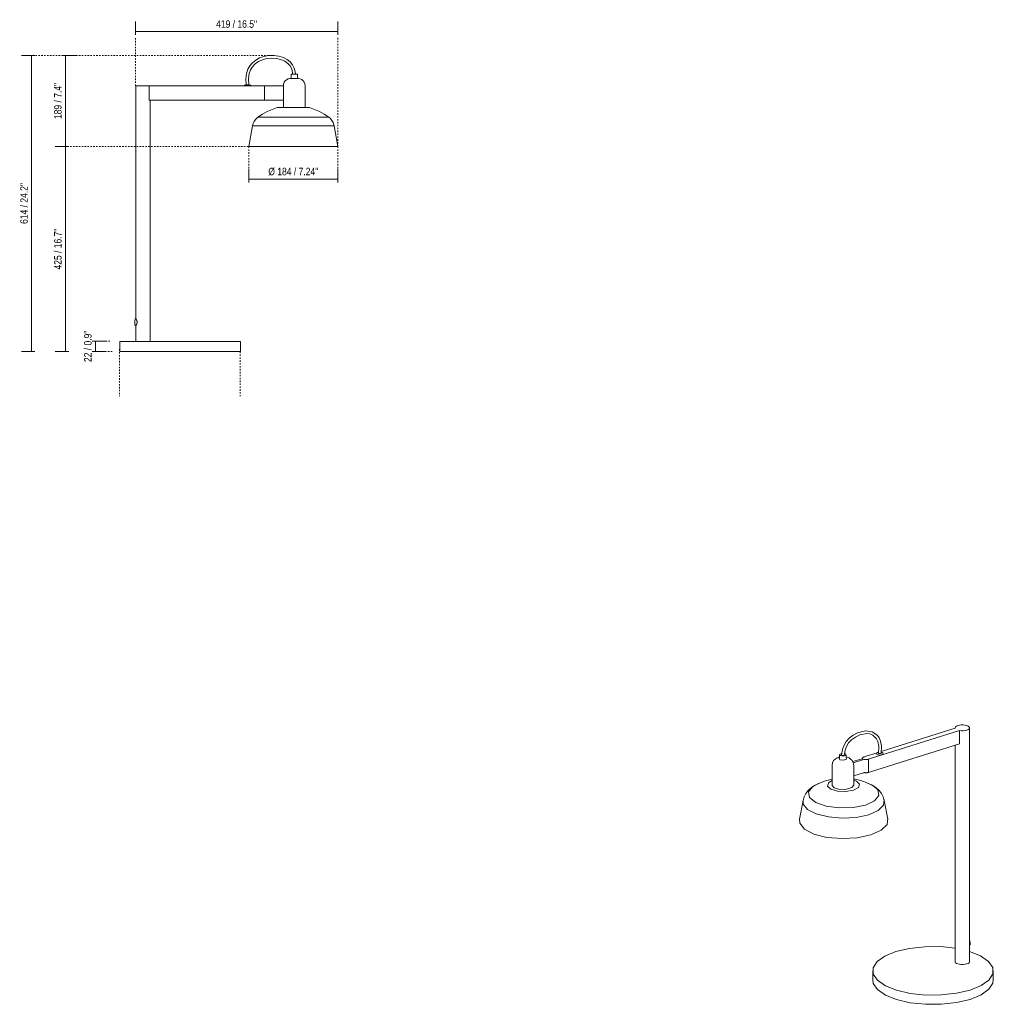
# Model space of a CAD drawing. Header units: millimetres. Extents: x -3682 to -1665, y -1353 to 6931.
# Tile 1 of 2: x -3682 to -1665, y -1353 to 688. Entities that reach past the tile are written whole.
import ezdxf

# ---------------------------------------------------------------- set-up
doc = ezdxf.new("R2010")
doc.units = ezdxf.units.MM
doc.linetypes.add('Dash', pattern=[6, 3, -3])
for name, color, linetype, lineweight in [('Cotas', 7, 'Continuous', 9), ('Cotas-7', 7, 'Continuous', 9), ('Luminarias', 7, 'Continuous', 20)]:
    doc.layers.add(name, color=color, linetype=linetype, lineweight=lineweight)
doc.layers.add('Lighthing Fixture Dim Grey Dash', color=7, linetype='Dash', lineweight=9, true_color=0xd2d2d2)
doc.styles.add('Arial Narrow', font='ARIALN.TTF', dxfattribs={"height": 15.4})
doc.dimstyles.new('FARO_-_2_2mm_Arial_Narrow_mm_Inch_Right', dxfattribs={"dimscale": 304.8, "dimtxt": 15.760837, "dimasz": 0, "dimexe": 0.068898, "dimexo": 0.0625, "dimgap": 0.011483, "dimtad": 1, "dimdec": 0, "dimzin": 0, "dimdsep": 46, "dimtxsty": 'Arial Narrow', "dimblk1": 'NONE', "dimblk2": 'NONE', "dimsah": 1, "dimcen": 0.09, "dimadec": 0, "dimazin": 0, "dimtfac": 1, "dimtdec": 4, "dimtix": 1, "dimtmove": 0, "dimatfit": 3, "dimfxl": 0.022966, "dimfxlon": 1, "dimtvp": 1, "dimtolj": 1, "dimtzin": 0, "dimarcsym": 2})

# ---------------------------------------------------------------- blocks, each defined once
blk = doc.blocks.new('20337-116 - 20337-116 TATAWIN White table lamp-483747-Alzado_PDF')
at = {"layer": 'Luminarias'}
for p, q in [((-3120.2, 575.2), (-3120.2, 568.1)), ((-3106.7, 575.2), (-3120.2, 575.2)), ((-3106.7, 568.1), (-3106.7, 575.2)), ((-3206.7, 553), (-3214.2, 553)), ((-3136, 551.2), (-3136, 551)), ((-3121.9, 566.2), (-3105.1, 566.2)), ((-3091, 506.2), (-3091, 551.2)), ((-3442.1, 551), (-3442.1, 521)), ((-3414.1, 551), (-3442.1, 551)), ((-3414.1, 551), (-3180.1, 551)), ((-3414.1, 521), (-3414.1, 551)), ((-3210.5, 551), (-3210.6, 551)), ((-3180.1, 551), (-3175.1, 551)), ((-3175.1, 521), (-3175.1, 551)), ((-3165.6, 551), (-3136, 551)), ((-3136, 521), (-3136, 551)), ((-3442.1, 521), (-3442.1, 68.6)), ((-3180.1, 521), (-3414.1, 521)), ((-3412.1, 21), (-3412.1, 521)), ((-3175.1, 521), (-3180.1, 521)), ((-3136, 521), (-3165.6, 521)), ((-3136, 521), (-3136, 506.2)), ((-3148.9, 505.8), (-3146.6, 506.2)), ((-3148.9, 505.8), (-3115.5, 505.8)), ((-3115.5, 505.8), (-3082, 505.8)), ((-3084.4, 506.2), (-3082, 505.8)), ((-3115.5, 486.3), (-3188.9, 486.3)), ((-3042.1, 486.3), (-3115.5, 486.3)), ((-3199.9, 468.1), (-3207.5, 425.2)), ((-3115.5, 468.1), (-3199.9, 468.1)), ((-3031, 468.1), (-3115.5, 468.1)), ((-3023.5, 425.2), (-3031, 468.1)), ((-3115.5, 425.2), (-3207.5, 425.2)), ((-3023.5, 425.2), (-3115.5, 425.2)), ((-3444.1, 64.8), (-3444.1, 57.3)), ((-3442.1, 53.5), (-3442.1, 21)), ((-3475.1, 21), (-3475.1, 0)), ((-3225.1, 21), (-3475.1, 21)), ((-3225.1, 0), (-3225.1, 21)), ((-3475.1, 0), (-3225.1, 0))]:
    blk.add_line(p, q, dxfattribs=at)
at = {"layer": 'Luminarias', "flags": 128}
for points in [[(-3213.4, 553), (-3213.9, 565.6), (-3212.6, 576.7), (-3209.8, 585.3), (-3205.8, 592.2), (-3200.3, 598.5), (-3193.2, 604.4), (-3185.3, 608.8), (-3176.6, 611.9), (-3167.1, 613.6), (-3156.8, 613.9), (-3145.7, 612.6), (-3135.9, 609.7), (-3128, 605.7), (-3121.7, 600.6), (-3117, 594.6), (-3113.6, 587.8), (-3111.5, 580.1), (-3111.1, 575.2)], [(-3207.9, 553), (-3208.4, 565.9), (-3207, 576.5), (-3204.1, 584.3), (-3200.1, 590.5), (-3194.5, 596.4), (-3187.3, 601.6), (-3179.5, 605.2), (-3170.9, 607.5), (-3161.5, 608.4), (-3151.1, 607.9), (-3141, 605.7), (-3132.8, 602.2), (-3126.6, 597.6), (-3122, 592.2), (-3118.8, 586.1), (-3116.9, 578.9), (-3116.6, 575.2)], [(-3218, 551), (-3216.1, 552.4), (-3214.2, 553)], [(-3206.7, 553), (-3204.5, 552.2), (-3203, 551)], [(-3136, 551.2), (-3135.5, 554.8), (-3134.2, 558.3), (-3132.1, 561.3)], [(-3132.1, 561.3), (-3129.3, 563.7), (-3126, 565.4), (-3122.4, 566.2), (-3121.9, 566.2)], [(-3121.9, 566.2), (-3120.7, 566.8), (-3120.2, 568), (-3120.2, 568.1)], [(-3106.7, 568.1), (-3106.3, 566.9), (-3105.2, 566.2), (-3105.1, 566.2)], [(-3105.1, 566.2), (-3101.5, 565.5), (-3098.1, 564), (-3095.3, 561.7), (-3093, 558.7), (-3091.6, 555.4), (-3091, 551.7), (-3091, 551.2)], [(-3188.9, 486.3), (-3179.5, 492.3), (-3169.6, 497.7), (-3159.4, 502.2), (-3148.9, 505.8)], [(-3115.5, 506.2), (-3120.8, 506.2), (-3125.9, 506.2), (-3130.7, 506.2), (-3135.1, 506.2), (-3138.9, 506.2), (-3142.1, 506.2), (-3144.4, 506.2), (-3145.9, 506.2), (-3146.6, 506.2), (-3146.6, 506.2)], [(-3146.6, 506.2), (-3146.2, 506.2), (-3144.8, 506.2), (-3142.6, 506.2), (-3139.6, 506.2), (-3136.3, 506.2)], [(-3084.4, 506.2), (-3084.8, 506.2), (-3086.2, 506.2), (-3088.4, 506.2), (-3091.3, 506.2), (-3095, 506.2), (-3099.3, 506.2), (-3104, 506.2), (-3109.1, 506.2), (-3114.4, 506.2), (-3115.5, 506.2)], [(-3091, 506.2), (-3088.9, 506.2), (-3086.5, 506.2), (-3085, 506.2), (-3084.4, 506.2), (-3084.4, 506.2)], [(-3082, 505.8), (-3071.5, 502.1), (-3061.2, 497.6), (-3051.4, 492.3), (-3042.1, 486.3)], [(-3199.9, 468.1), (-3198.8, 472.9), (-3196.8, 477.4), (-3194, 481.5), (-3190.6, 484.9), (-3188.9, 486.3)], [(-3042.1, 486.3), (-3038.4, 483.1), (-3035.3, 479.2), (-3032.9, 474.9), (-3031.4, 470.2), (-3031, 468.1)], [(-3444.1, 64.8), (-3443.4, 67), (-3442.1, 68.6)], [(-3442.1, 53.5), (-3443.6, 55.4), (-3444.1, 57.3)]]:
    blk.add_lwpolyline(points, dxfattribs=at)
at = {"layer": 'Luminarias'}
for points in [[(-3175.1, 551), (-3168.2, 551), (-3169.1, 551), (-3165.6, 551)], [(-3165.6, 521), (-3169.1, 521), (-3168.2, 521), (-3175.1, 521)]]:
    blk.add_open_spline(points, degree=3, dxfattribs=at)
blk.add_open_spline([(-3442.1, 68.6), (-3442.1, 68.6), (-3442, 68.4), (-3441.7, 68), (-3441.5, 67.8), (-3441.3, 67.5), (-3441, 67.1), (-3440.8, 66.7), (-3440.5, 66.3), (-3440.3, 65.8), (-3440, 65.2), (-3439.8, 64.6), (-3439.5, 63.7), (-3439.3, 62.7), (-3439.2, 61.6), (-3439.1, 60.7), (-3439.2, 59.7), (-3439.4, 58.8), (-3439.6, 58), (-3439.8, 57.3), (-3440, 56.8), (-3440.2, 56.3), (-3440.5, 55.8), (-3440.8, 55.3), (-3441, 55), (-3441.3, 54.5), (-3441.9, 53.8), (-3442.1, 53.5), (-3442.1, 53.5)], degree=3, knots=[0, 0, 0, 0, 0.111111, 0.138889, 0.166667, 0.194444, 0.222222, 0.25, 0.277778, 0.305556, 0.333333, 0.361111, 0.388889, 0.444444, 0.479167, 0.513889, 0.548611, 0.583333, 0.618056, 0.652778, 0.670139, 0.6875, 0.722222, 0.756944, 0.774306, 0.791667, 0.861111, 1, 1, 1, 1], dxfattribs=at)
blk = doc.blocks.new('20337-116 - 20337-116 TATAWIN White table lamp-483747-00 Isometrico PDF')
at = {"layer": 'Luminarias', "color": 9, "lineweight": 9, "true_color": 0xc0c0c0}
for p, q in [((6623.4, -843.6), (6808, -785.4)), ((6798.8, -780.7), (6645.8, -828.9)), ((6798.7, -779.8), (6798.7, -780.9)), ((6808, -812.9), (6808, -785.4)), ((6828.7, -807.3), (6828.7, -779.8)), ((6808, -812.9), (6623.4, -871)), ((6798.7, -815.8), (6798.7, -1264.5)), ((6828.7, -1264.5), (6828.7, -807.3)), ((6559.4, -835.7), (6559.4, -842.1)), ((6563.2, -836.6), (6563.6, -834.5)), ((6571.5, -834), (6568.9, -833.3)), ((6572.9, -842.1), (6572.9, -835.7)), ((6637.4, -831.5), (6614.1, -838.8)), ((6640.2, -830.7), (6639.7, -832.8)), ((6639.9, -832.7), (6640.1, -832.6)), ((6649.6, -832.5), (6647.8, -831.2)), ((6559.4, -842.1), (6559.4, -842.3)), ((6572.9, -842.1), (6572.9, -842.3)), ((6605.8, -844), (6586.7, -850)), ((6587.7, -852.3), (6608.8, -845.6)), ((6614.1, -838.8), (6610.2, -840.1)), ((6619.4, -844.8), (6623.4, -843.6)), ((6619.4, -872.3), (6619.4, -844.8)), ((6543.7, -857.6), (6543.7, -898.8)), ((6588.7, -898.8), (6588.7, -857.6)), ((6608.8, -873), (6588.7, -879.4)), ((6623.4, -871), (6619.4, -872.3)), ((6483.5, -930.4), (6476, -969.5)), ((6659.5, -969.5), (6652, -930.4)), ((6828.6, -1229.1), (6828.6, -1226.3)), ((6851.5, -1252.6), (6828.6, -1243.4)), ((6627.9, -1283.6), (6627.9, -1302.9)), ((6877.9, -1302.9), (6877.9, -1283.6))]:
    blk.add_line(p, q, dxfattribs=at)
for points in [[(6825.5, -776.1, 0), (6822.7, -775, 0), (6819.3, -774.2, 0), (6815.5, -773.8, 0), (6811.6, -773.8, 0), (6807.8, -774.2, 0), (6804.4, -775, 0), (6801.7, -776.2, 0), (6799.8, -777.5, 0), (6798.8, -779.1, 0), (6798.8, -780.7, 0)], [(6645.5, -832.8, 0), (6645.9, -818.2, 0), (6644.3, -807.8, 0), (6641.5, -800.8, 0), (6637.7, -795.6, 0), (6632.7, -791.3, 0), (6626.5, -788.1, 0), (6612.8, -786.4, 0), (6596.5, -790.6, 0), (6587.3, -795.4, 0), (6579.4, -801.4, 0), (6573.1, -808.4, 0), (6568.6, -816, 0), (6565.5, -824.2, 0), (6563.8, -832.7, 0), (6563.6, -836.7, 0)], [(6640, -832.9, 0), (6640.4, -818, 0), (6638.8, -808.4, 0), (6636.1, -802.4, 0), (6627.9, -794.8, 0), (6622.2, -792.5, 0), (6615.9, -791.7, 0), (6601.1, -794.7, 0), (6592.1, -798.9, 0), (6584.1, -804.6, 0), (6578, -811.1, 0), (6573.6, -818.3, 0), (6570.7, -826, 0), (6569.3, -833.5, 0), (6569.1, -836.5, 0)], [(6808, -785.4, 0), (6811.8, -785.8, 0), (6815.7, -785.8, 0), (6819.5, -785.4, 0), (6822.9, -784.6, 0), (6825.6, -783.5, 0), (6827.6, -782.1, 0), (6828.5, -780.6, 0), (6828.5, -779, 0), (6827.5, -777.5, 0), (6825.5, -776.1, 0)], [(6563.9, -833.1, 0), (6559.9, -834.6, 0), (6560.8, -837.3, 0)], [(6560.8, -837.3, 0), (6567.1, -838.4, 0), (6572.4, -836.7, 0), (6571.5, -834, 0)], [(6569.2, -834.8, 0), (6568.5, -836.9, 0), (6563.2, -836.6, 0)], [(6636.8, -835.5, 0), (6635.7, -832.5, 0), (6637.1, -831.6, 0)], [(6635.8, -832.5, 0), (6638.2, -830.9, 0), (6640.2, -830.5, 0)], [(6648.6, -831.8, 0), (6649.6, -834.8, 0), (6643.7, -836.7, 0), (6636.8, -835.5, 0)], [(6639.7, -832.8, 0), (6645, -833, 0), (6645.7, -830.9, 0)], [(6645.7, -830.5, 0), (6647.4, -831, 0), (6647.8, -831.2, 0)], [(6543.7, -857.6, 0), (6544.5, -852.3, 0), (6546.9, -847.9, 0), (6550.2, -844.5, 0), (6554.4, -841.9, 0), (6559.5, -840.3, 0)], [(6559.5, -845.9, 0), (6558.4, -842.6, 0), (6559.4, -841.9, 0)], [(6572.9, -841.8, 0), (6573.9, -845.1, 0), (6567.3, -847.2, 0), (6559.5, -845.9, 0)], [(6572.8, -840.3, 0), (6577.4, -841.7, 0), (6579, -842.4, 0)], [(6588.7, -857.6, 0), (6587.8, -852.3, 0), (6585.5, -847.9, 0), (6582.2, -844.5, 0), (6579, -842.4, 0)], [(6610.2, -840.1, 0), (6609.4, -840.4, 0), (6608.7, -840.7, 0), (6608.2, -840.9, 0), (6607.8, -841.2, 0), (6607.5, -841.5, 0), (6607.3, -841.7, 0), (6607.2, -842, 0), (6607.1, -842.2, 0), (6607, -842.4, 0), (6607, -842.6, 0), (6607, -842.8, 0), (6606.9, -843, 0), (6606.9, -843.2, 0), (6606.8, -843.4, 0), (6606.7, -843.6, 0), (6606.5, -843.7, 0), (6606.2, -843.9, 0), (6605.8, -844, 0)], [(6608.8, -845.6, 0), (6609.3, -845.5, 0), (6609.7, -845.4, 0), (6610.2, -845.4, 0), (6610.6, -845.4, 0), (6611.1, -845.4, 0), (6611.5, -845.4, 0), (6612, -845.4, 0), (6612.5, -845.5, 0), (6613, -845.5, 0), (6613.5, -845.6, 0), (6614.1, -845.6, 0), (6614.7, -845.6, 0), (6615.4, -845.6, 0), (6616.1, -845.5, 0), (6616.8, -845.4, 0), (6617.6, -845.3, 0), (6618.5, -845.1, 0), (6619.4, -844.8, 0)], [(6619.4, -872.3, 0), (6618.5, -872.5, 0), (6617.6, -872.7, 0), (6616.8, -872.8, 0), (6616.1, -872.9, 0), (6615.4, -873, 0), (6614.7, -873, 0), (6614.1, -873, 0), (6613.5, -873, 0), (6613, -873, 0), (6612.5, -872.9, 0), (6612, -872.9, 0), (6611.5, -872.8, 0), (6611.1, -872.8, 0), (6610.6, -872.8, 0), (6610.2, -872.8, 0), (6609.7, -872.8, 0), (6609.3, -872.9, 0), (6608.8, -873, 0)], [(6483.5, -930.9, 0), (6485.6, -923.1, 0), (6489.3, -916, 0), (6494.4, -909.5, 0), (6501, -903.7, 0), (6509, -898.7, 0), (6510.6, -897.9, 0)], [(6515.5, -895.6, 0), (6503.9, -901.8, 0), (6494.9, -912.8, 0), (6497, -924.4, 0), (6509.8, -934.7, 0), (6531.5, -942.3, 0), (6558.7, -946, 0), (6587.2, -945.1, 0), (6612.8, -939.9, 0)], [(6510.4, -898, 0), (6521.3, -893.1, 0), (6530.3, -889.9, 0)], [(6543.7, -886.4, 0), (6532.9, -889.1, 0), (6530.3, -889.9, 0)], [(6588.3, -909.3, 0), (6572.3, -912, 0), (6555.2, -911.2, 0), (6541.4, -906.9, 0), (6534.6, -900.5, 0), (6536.8, -893.5, 0), (6543.6, -889.2, 0)], [(6588.7, -888.1, 0), (6594.1, -890.3, 0), (6600.9, -896.8, 0), (6598.7, -903.7, 0), (6588.3, -909.3, 0)], [(6625.1, -898, 0), (6614.2, -893.1, 0), (6603.2, -889.2, 0), (6591.9, -886.4, 0), (6588.7, -886, 0)], [(6630.8, -901.3, 0), (6625.7, -898.3, 0), (6619.3, -895.4, 0)], [(6652, -930.9, 0), (6649.9, -923.1, 0), (6646.2, -916, 0), (6641.1, -909.5, 0), (6634.5, -903.7, 0), (6626.5, -898.7, 0), (6624.9, -897.9, 0)], [(6548.4, -904.3, 0), (6543.7, -899.1, 0), (6543.7, -898.8, 0)], [(6588.7, -898.5, 0), (6584.8, -903.9, 0), (6573.8, -907.3, 0), (6559.9, -907.5, 0), (6548.4, -904.3, 0)], [(6612.8, -939.9, 0), (6631.6, -931.2, 0), (6640.6, -920.2, 0), (6638.5, -908.6, 0), (6631, -901.5, 0)], [(6483.7, -929.8, 0), (6484.1, -937.8, 0), (6493.1, -949.1, 0), (6511.1, -958.4, 0), (6536, -964.7, 0), (6564.7, -967.2, 0), (6593.7, -965.6, 0), (6619.6, -960, 0)], [(6619.6, -960, 0), (6639.3, -951.2, 0), (6650.3, -940.2, 0), (6651.4, -928.4, 0)], [(6476.2, -968.8, 0), (6476.6, -977.5, 0), (6486.4, -989.8, 0), (6506.1, -1000, 0), (6533.1, -1006.9, 0), (6564.4, -1009.6, 0), (6596, -1007.8, 0), (6624.3, -1001.7, 0)], [(6624.3, -1001.7, 0), (6645.7, -992.1, 0), (6657.7, -980.2, 0), (6659, -967.5, 0)], [(6828.6, -1231, 0), (6829.8, -1228.8, 0), (6830.2, -1225.3, 0), (6829.1, -1221.3, 0), (6828.6, -1220.7, 0)], [(6798.8, -1236.6, 0), (6768.3, -1233.5, 0), (6735.7, -1233.6, 0), (6704.3, -1237.1, 0), (6676.1, -1243.7, 0), (6653.2, -1253.1, 0), (6637.1, -1264.6, 0), (6628.9, -1277.4, 0), (6629.1, -1290.6, 0), (6637.7, -1303.3, 0), (6654.3, -1314.7, 0)], [(6654.3, -1314.7, 0), (6677.5, -1324, 0), (6705.9, -1330.5, 0), (6737.4, -1333.8, 0), (6770.1, -1333.7, 0), (6801.5, -1330.2, 0), (6829.7, -1323.6, 0), (6852.6, -1314.2, 0), (6868.7, -1302.7, 0), (6876.9, -1289.9, 0), (6876.7, -1276.7, 0), (6868, -1264, 0), (6851.5, -1252.6, 0)], [(6798.8, -1263.8, 0), (6798.8, -1265.3, 0), (6799.8, -1266.9, 0), (6801.8, -1268.2, 0)], [(6801.8, -1268.2, 0), (6804.6, -1269.4, 0), (6808, -1270.1, 0), (6811.8, -1270.5, 0), (6815.7, -1270.5, 0), (6819.5, -1270.1, 0), (6822.9, -1269.3, 0), (6825.6, -1268.2, 0), (6827.6, -1266.8, 0), (6828.5, -1265.3, 0), (6828.6, -1263.9, 0)], [(6654.3, -1333.9, 0), (6637.7, -1322.5, 0), (6629.1, -1309.8, 0), (6628, -1301, 0)], [(6877.8, -1301.5, 0), (6876.9, -1309.1, 0), (6868.7, -1321.9, 0), (6852.6, -1333.4, 0), (6829.7, -1342.8, 0), (6801.5, -1349.4, 0), (6770.1, -1352.9, 0), (6737.4, -1353, 0), (6705.9, -1349.7, 0), (6677.5, -1343.2, 0), (6654.3, -1333.9, 0)]]:
    blk.add_polyline3d(points, dxfattribs=at)
blk = doc.blocks.new('DIMBLOCK1-Alzado_PDF')
at = {"layer": 'Cotas-7', "color": 251, "true_color": 0x5b5b5b}
for p, q in [((-3525.5, 22), (-3532.5, 22)), ((-3525.5, 22), (-3525.5, 0)), ((-3525.5, 22), (-3504.5, 22)), ((-3525.5, 0), (-3532.5, 0)), ((-3525.5, 0), (-3504.5, 0))]:
    blk.add_line(p, q, dxfattribs=at)
at = {"layer": 'Cotas-7', "color": 0, "insert": (-3548.9, -21.6), "char_height": 15.4, "width": 78.354, "attachment_point": 1, "rotation": 90, "line_spacing_factor": 0.974696, "style": 'Arial Narrow'}
blk.add_mtext('22 / 0.9"', dxfattribs=at)
blk = doc.blocks.new('_None')
blk = doc.blocks.new('DIMBLOCK2-Alzado_PDF')
at = {"layer": 'Cotas-7', "color": 251, "true_color": 0x5b5b5b}
for p, q in [((-3587.8, 614.1), (-3594.8, 614.1)), ((-3587.8, 614.1), (-3587.8, 425.2)), ((-3587.8, 614.1), (-3566.8, 614.1)), ((-3587.8, 425.2), (-3608.8, 425.2)), ((-3587.8, 425.2), (-3580.8, 425.2))]:
    blk.add_line(p, q, dxfattribs=at)
at = {"layer": 'Cotas-7', "color": 0, "insert": (-3611.2, 482.1), "char_height": 15.4, "width": 90.062, "attachment_point": 1, "rotation": 90, "line_spacing_factor": 0.974696, "style": 'Arial Narrow'}
blk.add_mtext('189 / 7.4"', dxfattribs=at)
blk = doc.blocks.new('DIMBLOCK3-Alzado_PDF')
at = {"layer": 'Cotas-7', "color": 251, "true_color": 0x5b5b5b}
for p, q in [((-3587.8, 425.2), (-3608.8, 425.2)), ((-3587.8, 425.2), (-3587.8, 0)), ((-3587.8, 425.2), (-3580.8, 425.2)), ((-3587.8, 0), (-3608.8, 0)), ((-3587.8, 0), (-3580.8, 0))]:
    blk.add_line(p, q, dxfattribs=at)
at = {"layer": 'Cotas-7', "color": 0, "insert": (-3611.2, 170.2), "char_height": 15.4, "width": 101.77, "attachment_point": 1, "rotation": 90, "line_spacing_factor": 0.974696, "style": 'Arial Narrow'}
blk.add_mtext('425 / 16.7"', dxfattribs=at)
blk = doc.blocks.new('DIMBLOCK4-Alzado_PDF')
at = {"layer": 'Cotas-7', "color": 251, "true_color": 0x5b5b5b}
for p, q in [((-3657.8, 614.1), (-3678.8, 614.1)), ((-3657.8, 614.1), (-3657.8, 0)), ((-3657.8, 614.1), (-3650.8, 614.1)), ((-3657.8, 0), (-3678.8, 0)), ((-3657.8, 0), (-3650.8, 0))]:
    blk.add_line(p, q, dxfattribs=at)
at = {"layer": 'Cotas-7', "color": 0, "insert": (-3681.2, 264.7), "char_height": 15.4, "width": 101.77, "attachment_point": 1, "rotation": 90, "line_spacing_factor": 0.974696, "style": 'Arial Narrow'}
blk.add_mtext('614 / 24.2"', dxfattribs=at)
blk = doc.blocks.new('DIMBLOCK5-Alzado_PDF')
at = {"layer": 'Cotas-7', "color": 251, "true_color": 0x5b5b5b}
for p, q in [((-3207.5, 357.7), (-3207.5, 378.7)), ((-3023.5, 357.7), (-3023.5, 378.7)), ((-3207.5, 357.7), (-3023.5, 357.7)), ((-3207.5, 357.7), (-3207.5, 350.7)), ((-3023.5, 357.7), (-3023.5, 350.7))]:
    blk.add_line(p, q, dxfattribs=at)
at = {"layer": 'Cotas-7', "color": 0, "insert": (-3167.3, 381.1), "char_height": 15.4, "width": 124.285, "attachment_point": 1, "line_spacing_factor": 0.974696, "style": 'Arial Narrow'}
blk.add_mtext('Ø 184 / 7.24"', dxfattribs=at)
blk = doc.blocks.new('DIMBLOCK6-Alzado_PDF')
at = {"layer": 'Cotas-7', "color": 251, "true_color": 0x5b5b5b}
for p, q in [((-3442.5, 663.4), (-3442.5, 684.4)), ((-3023.5, 663.4), (-3023.5, 684.4)), ((-3023.5, 663.4), (-3442.5, 663.4)), ((-3442.5, 663.4), (-3442.5, 656.4)), ((-3023.5, 663.4), (-3023.5, 656.4))]:
    blk.add_line(p, q, dxfattribs=at)
at = {"layer": 'Cotas-7', "color": 0, "insert": (-3275.4, 686.8), "char_height": 15.4, "width": 101.77, "attachment_point": 1, "line_spacing_factor": 0.974696, "style": 'Arial Narrow'}
blk.add_mtext('419 / 16.5"', dxfattribs=at)

msp = doc.modelspace()

# ---------------------------------------------------------------- linework, layer by layer
at = {"layer": 'Lighthing Fixture Dim Grey Dash'}
for p, q in [((-3442.5, 551), (-3442.5, 651)), ((-3023.5, 425.2), (-3023.5, 651)), ((-3154.8, 614.1), (-3654.8, 614.1)), ((-3197, 425.2), (-3582, 425.2)), ((-3207.5, 425.2), (-3207.5, 355.2)), ((-3023.5, 425.2), (-3023.5, 355.2)), ((-3495.5, 22), (-3525.5, 22)), ((-3475.5, 4.8), (-3475.5, -92.3)), ((-3490.5, 0), (-3525.5, 0)), ((-3225.5, 0), (-3225.5, -92.3))]:
    msp.add_line(p, q, dxfattribs=at)

# ---------------------------------------------------------------- block references
at = {"layer": 'Luminarias'}
msp.add_blockref('20337-116 - 20337-116 TATAWIN White table lamp-483747-Alzado_PDF', (0, 0), dxfattribs=at)
at = {"layer": 'Luminarias', "color": 9, "lineweight": 9, "true_color": 0xc0c0c0}
msp.add_blockref('20337-116 - 20337-116 TATAWIN White table lamp-483747-00 Isometrico PDF', (-8542.7, 0), dxfattribs=at)

# ---------------------------------------------------------------- dimensions: what is measured, and where the dimension line sits
at = {"layer": 'Cotas', "color": 251, "true_color": 0x5b5b5b}
dim = msp.add_linear_dim(base=(-3442.5, 663.4), p1=(-3023.5, 656.4), p2=(-3442.5, 656.4), dimstyle='FARO_-_2_2mm_Arial_Narrow_mm_Inch_Right', override={"dimpost": '<>', "dimfxl": 419.007848}, dxfattribs=at)
dim.commit()
dim.dimension.update_dxf_attribs({"geometry": 'DIMBLOCK6-Alzado_PDF', "text_midpoint": (-3233, 676.9)})
for base, p1, p2, override, picture, middle in [((-3657.8, 0), (-3650.8, 614.1), (-3650.8, 0), {"dimpost": '<>', "dimfxl": 614.125}, 'DIMBLOCK4-Alzado_PDF', (-3671.2, 307.1)), ((-3587.8, 425.2), (-3594.8, 614.1), (-3580.8, 425.2), {"dimpost": '<>', "dimfxl": 189.485283}, 'DIMBLOCK2-Alzado_PDF', (-3601.2, 519.6)), ((-3587.8, 0), (-3580.8, 425.2), (-3580.8, 0), {"dimpost": '<>', "dimfxl": 425.157615}, 'DIMBLOCK3-Alzado_PDF', (-3601.2, 212.6)), ((-3525.5, 0), (-3532.5, 22), (-3532.5, 0), {"dimpost": '<>', "dimfxl": 22}, 'DIMBLOCK1-Alzado_PDF', (-3538.9, 11))]:
    dim = msp.add_linear_dim(base=base, p1=p1, p2=p2, angle=90, dimstyle='FARO_-_2_2mm_Arial_Narrow_mm_Inch_Right', override=override, dxfattribs=at)
    dim.commit()
    dim.dimension.update_dxf_attribs({"geometry": picture, "text_midpoint": middle})
dim = msp.add_linear_dim(base=(-3023.5, 357.7), p1=(-3207.5, 350.7), p2=(-3023.5, 350.7), text='Ø 184 / 7.24"', dimstyle='FARO_-_2_2mm_Arial_Narrow_mm_Inch_Right', override={"dimpost": '<>', "dimfxl": 184.012138}, dxfattribs=at)
dim.commit()
dim.dimension.update_dxf_attribs({"geometry": 'DIMBLOCK5-Alzado_PDF', "text_midpoint": (-3115.5, 369.5)})

doc.saveas('drawing.dxf')
